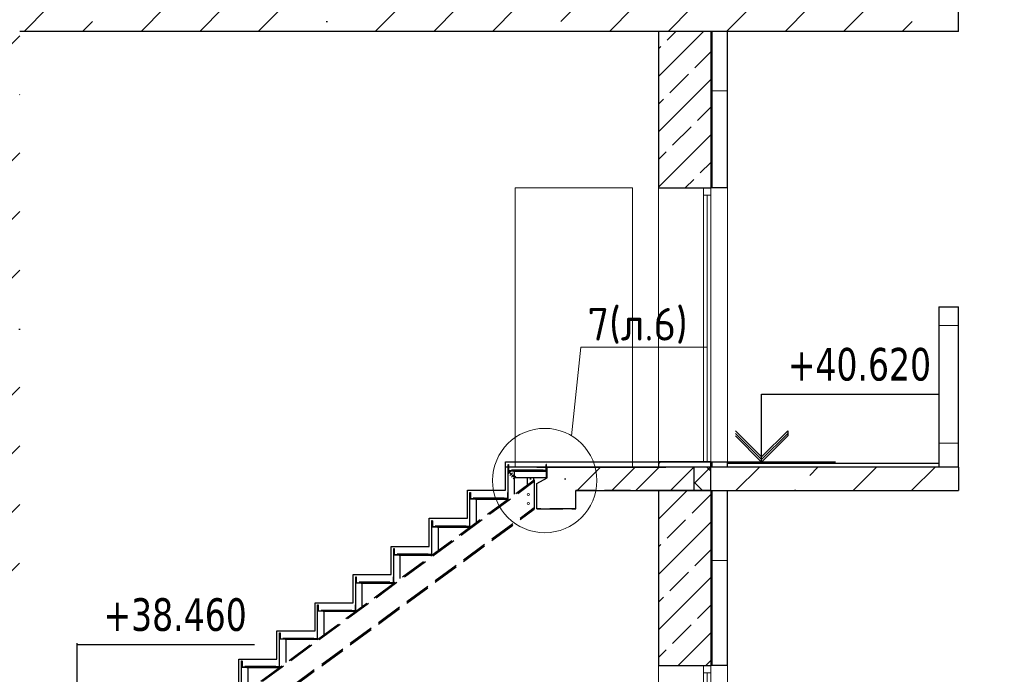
# Model space of a CAD drawing. Header units: millimetres. Extents: x 259029 to 2494469, y -731578 to -57567.
# Tile 48 of 207: x 370908 to 378460, y -630614 to -625596. Entities that reach past the tile are written whole.
import ezdxf
from ezdxf import colors
from ezdxf.entities.mleader import LeaderData, LeaderLine
from ezdxf.math import Vec2, Vec3

# ---------------------------------------------------------------- set-up
doc = ezdxf.new("R2010")
doc.units = ezdxf.units.MM
doc.linetypes.add('______2', pattern=[270, 200, -70])
for name, color, linetype, lineweight in [('1 Плита', 3, 'Continuous', 30), ('RAZMER', 100, 'Continuous', 15), ('Standard', 7, 'Continuous', 25), ('Общий01', 7, 'Continuous', 13), ('ПЛИТА', 152, 'Continuous', 35), ('РАЗРЕЗЫ', 10, 'Continuous', 60), ('Символы 0.20', 1, 'Continuous', 20), ('Стена', 7, 'Continuous', 50), ('Стена_ бетон несущ.', 253, 'Continuous', 70)]:
    doc.layers.add(name, color=color, linetype=linetype, lineweight=lineweight)
doc.styles.add('TAHOMA', font='tahoma.ttf')
doc.styles.add('ГОСТ', font='GOST_Common.ttf')
pattern_1 = [(45, (18092.96, -212518.06), (-449.0128, 449.0128), []), (45, (18542, -212518.06), (-449.0128, 449.0128), [793.75, -158.75, 0, -158.75])]
pattern_2 = [(0, (366591, -681491.55), (450, 450), [450, -450]), (90, (366591, -681491.55), (-450, 450), [450, -450])]
pattern_3 = [(45, (365691, -682391.55), (-212.132, 212.132), []), (45, (365584.94, -682285.5), (-212.132, 212.132), [200, -70])]
pattern_4 = [(45, (365691, -682391.55), (-212.132, 212.132), []), (45, (365584.94, -682285.5), (-212.132, 212.132), [200, -70])]

# ---------------------------------------------------------------- blocks, each defined once
blk = doc.blocks.new('_None')

msp = doc.modelspace()

# ---------------------------------------------------------------- hatches: boundary and pattern name
at = {"layer": 'Standard', "linetype": 'Continuous', "lineweight": 13}
h = msp.add_hatch(dxfattribs=at)
h.set_pattern_fill('____', scale=450, style=0, pattern_type=2)
h.set_pattern_definition(pattern_2)
h.paths.add_polyline_path([(376337.7, -626885.6), (376337.7, -625685.6), (376217.7, -625685.6), (376217.7, -626885.6)], flags=0)
h = msp.add_hatch(dxfattribs=at)
h.set_pattern_fill('____', scale=450, style=0, pattern_type=2)
h.set_pattern_definition(pattern_2)
h.paths.add_polyline_path([(377957.7, -629025.6), (378107.7, -629025.6), (378107.7, -627795.6), (377957.7, -627795.6)], flags=0)
h = msp.add_hatch(dxfattribs=at)
h.set_pattern_fill('____', scale=450, style=0, pattern_type=2)
h.set_pattern_definition(pattern_2)
h.paths.add_polyline_path([(376337.7, -630545.6), (376337.7, -629205.6), (376217.7, -629205.6), (376217.7, -630545.6)], flags=0)
at = {"layer": 'Стена_ бетон несущ.', "linetype": 'Continuous', "lineweight": 25}
h = msp.add_hatch(dxfattribs=at)
h.set_pattern_fill('ANSI35', scale=100, style=0)
h.set_pattern_definition(pattern_1)
h.paths.add_polyline_path([(370907.7, -630105.6), (370907.7, -625685.6), (378107.7, -625685.6), (378107.7, -625505.6), (369907.7, -625505.6), (369907.7, -625685.6), (370727.7, -625685.6), (370727.7, -630105.6)])
at = {"layer": 'Стена_ бетон несущ.', "linetype": 'Continuous', "lineweight": 13}
h = msp.add_hatch(dxfattribs=at)
h.set_pattern_fill('__________7', color=9, scale=100, style=0, pattern_type=2)
h.set_pattern_definition(pattern_3)
h.paths.add_polyline_path([(376207.7, -626885.6), (376207.7, -625685.6), (375807.7, -625685.6), (375807.7, -626885.6)], flags=0)
h = msp.add_hatch(dxfattribs=at)
h.set_pattern_fill('__________7', color=9, scale=100, style=0, pattern_type=2)
h.set_pattern_definition(pattern_3)
h.paths.add_polyline_path([(375807.7, -629025.6), (376207.7, -629025.6), (376207.7, -628985.6), (375807.7, -628985.6)], flags=0)
h = msp.add_hatch(dxfattribs=at)
h.set_pattern_fill('__________7', color=9, scale=100, style=0, pattern_type=2)
h.set_pattern_definition(pattern_4)
h.paths.add_polyline_path([(375807.7, -629025.6), (376207.7, -629025.6), (376207.7, -628985.6), (375807.7, -628985.6)], flags=0)
at = {"layer": 'Стена_ бетон несущ.', "linetype": 'Continuous', "lineweight": 25}
h = msp.add_hatch(dxfattribs=at)
h.set_pattern_fill('ANSI35', scale=100, style=0)
h.set_pattern_definition([(45, (-451920.53, -296060.7), (-449.0128, 449.0128), []), (45, (-451471.5, -296060.7), (-449.0128, 449.0128), [793.75, -158.75, 0, -158.75])])
h.paths.add_polyline_path([(374707.7, -629205.6), (376077.8, -629205.6), (376077.8, -629025.6), (374707.7, -629025.6)])
h = msp.add_hatch(dxfattribs=at)
h.set_pattern_fill('ANSI35', scale=100, style=0)
h.set_pattern_definition([(45, (-451920.53, -296060.7), (-449.0128, 449.0128), []), (45, (-451471.5, -296060.7), (-449.0128, 449.0128), [793.75, -158.75, 0, -158.75])])
h.paths.add_polyline_path([(374707.7, -629205.6), (376077.8, -629205.6), (376077.8, -629025.6), (374707.7, -629025.6)])
h = msp.add_hatch(dxfattribs=at)
h.set_pattern_fill('ANSI35', scale=100, style=0)
h.set_pattern_definition([(45, (-451654.94, -296060.7), (-449.0128, 449.0128), []), (45, (-451205.9, -296060.7), (-449.0128, 449.0128), [793.75, -158.75, 0, -158.75])])
h.paths.add_polyline_path([(374973.3, -629205.6), (376343.4, -629205.6), (376343.4, -629025.6), (374973.3, -629025.6)])
at = {"layer": 'Стена_ бетон несущ.', "linetype": 'Continuous', "lineweight": 13}
h = msp.add_hatch(dxfattribs=at)
h.set_pattern_fill('__________6', scale=100, style=0, pattern_type=2)
h.set_pattern_definition([(45, (365691.01, -682391.55), (-106.066, 106.066), []), (135, (365691.01, -682391.55), (-106.066, -106.066), [])])
h.paths.add_polyline_path([(376077.8, -629205.6), (376207.7, -629205.6), (376207.7, -629025.6), (376077.8, -629025.6)], flags=0)
h = msp.add_hatch(dxfattribs=at)
h.set_pattern_fill('__________6', scale=100, style=0, pattern_type=2)
h.set_pattern_definition([(45, (365691.01, -682391.55), (-106.066, 106.066), []), (135, (365691.01, -682391.55), (-106.066, -106.066), [])])
h.paths.add_polyline_path([(376077.8, -629205.6), (376207.7, -629205.6), (376207.7, -629025.6), (376077.8, -629025.6)], flags=0)
at = {"layer": 'Стена_ бетон несущ.', "linetype": 'Continuous', "lineweight": 25}
h = msp.add_hatch(dxfattribs=at)
h.set_pattern_fill('ANSI35', scale=100, style=0)
h.set_pattern_definition(pattern_1)
h.paths.add_polyline_path([(376207.7, -629025.6), (376207.7, -629205.6), (378107.7, -629205.6), (378107.7, -629025.6)])
at = {"layer": 'Стена_ бетон несущ.', "linetype": 'Continuous', "lineweight": 13}
h = msp.add_hatch(dxfattribs=at)
h.set_pattern_fill('__________7', color=9, scale=100, style=0, pattern_type=2)
h.set_pattern_definition(pattern_3)
h.paths.add_polyline_path([(376207.7, -630545.6), (376207.7, -629205.6), (375807.7, -629205.6), (375807.7, -630545.6)], flags=0)
h = msp.add_hatch(dxfattribs=at)
h.set_pattern_fill('__________7', color=9, scale=100, style=0, pattern_type=2)
h.set_pattern_definition(pattern_4)
h.paths.add_polyline_path([(376207.7, -630545.6), (376207.7, -629205.6), (375807.7, -629205.6), (375807.7, -630545.6)], flags=0)

# ---------------------------------------------------------------- linework, layer by layer
at = {"color": 0}
msp.add_line((376207.7, -628985.6), (377165.9, -628985.6), dxfattribs=at)
at = {"color": 3, "linetype": 'Continuous'}
for p, q in [((374655.5, -629077.6), (374675.8, -629057.3)), ((374668, -629090.1), (374688.3, -629069.8)), ((374680.5, -629102.6), (374700.8, -629082.3)), ((374693, -629115.1), (374713.3, -629094.8))]:
    msp.add_line(p, q, dxfattribs=at)
at = {"color": 3, "linetype": 'Continuous', "lineweight": 30}
for points in [[(374923, -629048.6), (374678.9, -629048.6), (374678.9, -629051.6), (374923, -629051.6), (374923, -629048.6)], [(374623.8, -629263.6), (374386.9, -629263.6), (374386.9, -629266.6), (374623.8, -629266.6), (374623.8, -629263.6)], [(374331.8, -629478.6), (374094.9, -629478.6), (374094.9, -629481.6), (374331.8, -629481.6), (374331.8, -629478.6)], [(374039.8, -629693.6), (373802.9, -629693.6), (373802.9, -629696.6), (374039.8, -629696.6), (374039.8, -629693.6)], [(373747.8, -629908.6), (373510.9, -629908.6), (373510.9, -629911.6), (373747.8, -629911.6), (373747.8, -629908.6)], [(373455.8, -630123.6), (373218.9, -630123.6), (373218.9, -630126.6), (373455.8, -630126.6), (373455.8, -630123.6)], [(373163.8, -630338.6), (372926.9, -630338.6), (372926.9, -630341.6), (373163.8, -630341.6), (373163.8, -630338.6)], [(372871.8, -630553.6), (372634.9, -630553.6), (372634.9, -630556.6), (372871.8, -630556.6), (372871.8, -630553.6)]]:
    msp.add_lwpolyline(points, dxfattribs=at)
at = {"layer": '1 Плита', "color": 2, "linetype": 'Continuous', "lineweight": 30}
for points in [[(374664.1, -629051.6), (374700.8, -629051.6, -0.414214), (374703.1, -629053.9), (374703.1, -629055.6), (374653.1, -629055.6), (374653.1, -629005.6), (374654.8, -629005.6, -0.414214), (374657.1, -629007.9), (374657.1, -629044.6, 0.414214)], [(374664.1, -629051.6), (374700.8, -629051.6, -0.414214), (374703.1, -629053.9), (374703.1, -629055.6), (374653.1, -629055.6), (374653.1, -629005.6), (374654.8, -629005.6, -0.414214), (374657.1, -629007.9), (374657.1, -629044.6, 0.414214)], [(374664.1, -629051.6), (374700.8, -629051.6, -0.414214), (374703.1, -629053.9), (374703.1, -629055.6), (374653.1, -629055.6), (374653.1, -629005.6), (374654.8, -629005.6, -0.414214), (374657.1, -629007.9), (374657.1, -629044.6, 0.414214)], [(374664.1, -629051.6), (374700.8, -629051.6, -0.414214), (374703.1, -629053.9), (374703.1, -629055.6), (374653.1, -629055.6), (374653.1, -629005.6), (374654.8, -629005.6, -0.414214), (374657.1, -629007.9), (374657.1, -629044.6, 0.414214)], [(374664.1, -629051.6), (374700.8, -629051.6, -0.414214), (374703.1, -629053.9), (374703.1, -629055.6), (374653.1, -629055.6), (374653.1, -629005.6), (374654.8, -629005.6, -0.414214), (374657.1, -629007.9), (374657.1, -629044.6, 0.414214)], [(374664.1, -629051.6), (374700.8, -629051.6, -0.414214), (374703.1, -629053.9), (374703.1, -629055.6), (374653.1, -629055.6), (374653.1, -629005.6), (374654.8, -629005.6, -0.414214), (374657.1, -629007.9), (374657.1, -629044.6, 0.414214)], [(374937.4, -629051.6), (374900.7, -629051.6, 0.414214), (374898.4, -629053.9), (374898.4, -629055.6), (374948.4, -629055.6), (374948.4, -629005.6), (374946.7, -629005.6, 0.414214), (374944.4, -629007.9), (374944.4, -629044.6, -0.414214)], [(374372.1, -629266.6), (374408.8, -629266.6, -0.414214), (374411.1, -629268.9), (374411.1, -629270.6), (374361.1, -629270.6), (374361.1, -629220.6), (374362.8, -629220.6, -0.414214), (374365.1, -629222.9), (374365.1, -629259.6, 0.414214)], [(374372.1, -629266.6), (374408.8, -629266.6, -0.414214), (374411.1, -629268.9), (374411.1, -629270.6), (374361.1, -629270.6), (374361.1, -629220.6), (374362.8, -629220.6, -0.414214), (374365.1, -629222.9), (374365.1, -629259.6, 0.414214)], [(374642.1, -629266.6), (374605.4, -629266.6, 0.414214), (374603.1, -629268.9), (374603.1, -629270.6), (374653.1, -629270.6), (374653.1, -629220.6), (374651.4, -629220.6, 0.414214), (374649.1, -629222.9), (374649.1, -629259.6, -0.414214)], [(374080.1, -629481.6), (374116.8, -629481.6, -0.414214), (374119.1, -629483.9), (374119.1, -629485.6), (374069.1, -629485.6), (374069.1, -629435.6), (374070.8, -629435.6, -0.414214), (374073.1, -629437.9), (374073.1, -629474.6, 0.414214)], [(374080.1, -629481.6), (374116.8, -629481.6, -0.414214), (374119.1, -629483.9), (374119.1, -629485.6), (374069.1, -629485.6), (374069.1, -629435.6), (374070.8, -629435.6, -0.414214), (374073.1, -629437.9), (374073.1, -629474.6, 0.414214)], [(374350.1, -629481.6), (374313.4, -629481.6, 0.414214), (374311.1, -629483.9), (374311.1, -629485.6), (374361.1, -629485.6), (374361.1, -629435.6), (374359.4, -629435.6, 0.414214), (374357.1, -629437.9), (374357.1, -629474.6, -0.414214)], [(373788.1, -629696.6), (373824.8, -629696.6, -0.414214), (373827.1, -629698.9), (373827.1, -629700.6), (373777.1, -629700.6), (373777.1, -629650.6), (373778.8, -629650.6, -0.414214), (373781.1, -629652.9), (373781.1, -629689.6, 0.414214)], [(373788.1, -629696.6), (373824.8, -629696.6, -0.414214), (373827.1, -629698.9), (373827.1, -629700.6), (373777.1, -629700.6), (373777.1, -629650.6), (373778.8, -629650.6, -0.414214), (373781.1, -629652.9), (373781.1, -629689.6, 0.414214)], [(374058.1, -629696.6), (374021.4, -629696.6, 0.414214), (374019.1, -629698.9), (374019.1, -629700.6), (374069.1, -629700.6), (374069.1, -629650.6), (374067.4, -629650.6, 0.414214), (374065.1, -629652.9), (374065.1, -629689.6, -0.414214)], [(373496.1, -629911.6), (373532.8, -629911.6, -0.414214), (373535.1, -629913.9), (373535.1, -629915.6), (373485.1, -629915.6), (373485.1, -629865.6), (373486.8, -629865.6, -0.414214), (373489.1, -629867.9), (373489.1, -629904.6, 0.414214)], [(373496.1, -629911.6), (373532.8, -629911.6, -0.414214), (373535.1, -629913.9), (373535.1, -629915.6), (373485.1, -629915.6), (373485.1, -629865.6), (373486.8, -629865.6, -0.414214), (373489.1, -629867.9), (373489.1, -629904.6, 0.414214)], [(373766.1, -629911.6), (373729.4, -629911.6, 0.414214), (373727.1, -629913.9), (373727.1, -629915.6), (373777.1, -629915.6), (373777.1, -629865.6), (373775.4, -629865.6, 0.414214), (373773.1, -629867.9), (373773.1, -629904.6, -0.414214)], [(373204.1, -630126.6), (373240.8, -630126.6, -0.414214), (373243.1, -630128.9), (373243.1, -630130.6), (373193.1, -630130.6), (373193.1, -630080.6), (373194.8, -630080.6, -0.414214), (373197.1, -630082.9), (373197.1, -630119.6, 0.414214)], [(373204.1, -630126.6), (373240.8, -630126.6, -0.414214), (373243.1, -630128.9), (373243.1, -630130.6), (373193.1, -630130.6), (373193.1, -630080.6), (373194.8, -630080.6, -0.414214), (373197.1, -630082.9), (373197.1, -630119.6, 0.414214)], [(373474.1, -630126.6), (373437.4, -630126.6, 0.414214), (373435.1, -630128.9), (373435.1, -630130.6), (373485.1, -630130.6), (373485.1, -630080.6), (373483.4, -630080.6, 0.414214), (373481.1, -630082.9), (373481.1, -630119.6, -0.414214)], [(372912.1, -630341.6), (372948.8, -630341.6, -0.414214), (372951.1, -630343.9), (372951.1, -630345.6), (372901.1, -630345.6), (372901.1, -630295.6), (372902.8, -630295.6, -0.414214), (372905.1, -630297.9), (372905.1, -630334.6, 0.414214)], [(372912.1, -630341.6), (372948.8, -630341.6, -0.414214), (372951.1, -630343.9), (372951.1, -630345.6), (372901.1, -630345.6), (372901.1, -630295.6), (372902.8, -630295.6, -0.414214), (372905.1, -630297.9), (372905.1, -630334.6, 0.414214)], [(373182.1, -630341.6), (373145.4, -630341.6, 0.414214), (373143.1, -630343.9), (373143.1, -630345.6), (373193.1, -630345.6), (373193.1, -630295.6), (373191.4, -630295.6, 0.414214), (373189.1, -630297.9), (373189.1, -630334.6, -0.414214)], [(372620.1, -630556.6), (372656.8, -630556.6, -0.414214), (372659.1, -630558.9), (372659.1, -630560.6), (372609.1, -630560.6), (372609.1, -630510.6), (372610.8, -630510.6, -0.414214), (372613.1, -630512.9), (372613.1, -630549.6, 0.414214)], [(372620.1, -630556.6), (372656.8, -630556.6, -0.414214), (372659.1, -630558.9), (372659.1, -630560.6), (372609.1, -630560.6), (372609.1, -630510.6), (372610.8, -630510.6, -0.414214), (372613.1, -630512.9), (372613.1, -630549.6, 0.414214)], [(372890.1, -630556.6), (372853.4, -630556.6, 0.414214), (372851.1, -630558.9), (372851.1, -630560.6), (372901.1, -630560.6), (372901.1, -630510.6), (372899.4, -630510.6, 0.414214), (372897.1, -630512.9), (372897.1, -630549.6, -0.414214)]]:
    msp.add_lwpolyline(points, format="xyb", close=True, dxfattribs=at)
at = {"layer": 'RAZMER'}
for centre in [(374808.8, -629234.9, 0), (374808.8, -629234.9, 0), (374808.8, -629304.9, 0), (374808.8, -629304.9, 0)]:
    msp.add_circle(centre, 8, dxfattribs=at)
at = {"layer": 'Standard', "color": 7, "linetype": 'Continuous', "lineweight": 13}
for p, q in [((376151.7, -626885.6), (376151.7, -626941.6)), ((376207.7, -626941.6), (376207.7, -626885.6)), ((376151.7, -626941.6), (376207.7, -626941.6)), ((376151.7, -626941.6), (376151.7, -628985.6)), ((376179.7, -628984.6), (376179.7, -626941.6)), ((376207.7, -628985.6), (376207.7, -626941.6)), ((376151.7, -630545.6), (376151.7, -630601.6)), ((376151.7, -630545.6), (376151.7, -630601.6)), ((376151.7, -630545.6), (376151.7, -630601.6)), ((376151.7, -630545.6), (376151.7, -630601.6)), ((376207.7, -630601.6), (376207.7, -630545.6)), ((376207.7, -630601.6), (376207.7, -630545.6)), ((376207.7, -630601.6), (376207.7, -630545.6)), ((376207.7, -630601.6), (376207.7, -630545.6)), ((376151.7, -630601.6), (376151.7, -633305.6)), ((376151.7, -630601.6), (376207.7, -630601.6)), ((376151.7, -630601.6), (376207.7, -630601.6)), ((376151.7, -630601.6), (376207.7, -630601.6)), ((376151.7, -630601.6), (376207.7, -630601.6)), ((376179.7, -633304.6), (376179.7, -630601.6)), ((376207.7, -633305.6), (376207.7, -630601.6))]:
    msp.add_line(p, q, dxfattribs=at)
at = {"layer": 'Standard', "color": 7, "linetype": 'Continuous', "lineweight": 25}
for p, q in [((376598.3, -628986.6), (376598.3, -628466.6)), ((376598.3, -628466.6), (377958.3, -628466.6)), ((376398.3, -628746.6), (376598.3, -628946.6)), ((376598.3, -628966.6), (376398.3, -628766.6)), ((376598.3, -628946.6), (376798.3, -628746.6)), ((376798.3, -628766.6), (376598.3, -628966.6)), ((376798.3, -628746.6), (376798.3, -628766.6)), ((376798.3, -628766.6), (376798.3, -628786.6)), ((376598.3, -628986.6), (376398.3, -628786.6)), ((376798.3, -628786.6), (376598.3, -628986.6)), ((376207.7, -629205.6), (376207.7, -629025.6)), ((376207.7, -629205.6), (376207.7, -629025.6)), ((371349.6, -631144.6), (371349.6, -630374.6)), ((371349.6, -630385.6), (372709.6, -630385.6))]:
    msp.add_line(p, q, dxfattribs=at)
at = {"layer": 'Standard', "color": 7, "linetype": '______2', "lineweight": 30}
for p, q in [((374954.1, -629107.4), (374954.1, -629025.6)), ((374873.8, -629151.6), (374954.1, -629107.4)), ((374873.8, -629345.6), (374873.8, -629151.6)), ((375173.8, -629345.6), (375173.8, -629205.6)), ((375863.8, -629205.6), (375173.8, -629205.6)), ((375173.8, -629345.6), (375173.8, -629205.6)), ((375863.8, -629205.6), (375173.8, -629205.6)), ((375173.8, -629345.6), (375173.8, -629205.6)), ((375863.8, -629205.6), (375173.8, -629205.6)), ((374873.8, -629345.6), (374873.8, -629250.6)), ((375173.8, -629345.6), (374873.8, -629345.6)), ((375173.8, -629345.6), (374873.8, -629345.6)), ((374873.8, -629345.6), (375173.8, -629345.6)), ((375173.8, -629345.6), (374873.8, -629345.6)), ((375173.8, -629345.6), (374873.8, -629345.6)), ((375173.8, -629345.6), (374873.8, -629345.6)), ((374873.8, -629345.6), (375173.8, -629345.6)), ((375173.8, -629345.6), (374873.8, -629345.6)), ((375173.8, -629345.6), (374873.8, -629345.6)), ((375173.8, -629345.6), (374873.8, -629345.6)), ((374873.8, -629345.6), (375173.8, -629345.6)), ((375173.8, -629345.6), (374873.8, -629345.6))]:
    msp.add_line(p, q, dxfattribs=at)
at = {"layer": 'Standard', "color": 253, "linetype": '______2', "lineweight": 30, "true_color": 0xababab}
for p, q in [((372103.9, -631147.6), (374853.8, -629122.9)), ((372118.6, -631147.6), (374853.8, -629133.7)), ((372136.8, -631336.7), (374853.8, -629336.2)), ((372136.8, -631349.2), (374853.8, -629348.6))]:
    msp.add_line(p, q, dxfattribs=at)
at = {"layer": 'Общий01', "color": 7, "linetype": 'Continuous', "lineweight": 25}
for p, q in [((376337.7, -628995.6), (377957.7, -628995.6)), ((376337.7, -628995.6), (377957.7, -628995.6)), ((375173.8, -629205.6), (378107.7, -629205.6))]:
    msp.add_line(p, q, dxfattribs=at)
at = {"layer": 'ПЛИТА', "color": 0, "lineweight": 30}
for p in [(374873.8, -629025.6), (374953.1, -629025.6), (374954.1, -629025.6)]:
    msp.add_line(p, (375863.8, -629025.6), dxfattribs=at)
at = {"layer": 'РАЗРЕЗЫ', "color": 3, "lineweight": 30}
for p, q in [((374653.1, -629270.6), (374653.1, -629015.6)), ((374653.1, -629270.6), (374653.1, -629015.6)), ((374653.1, -629270.6), (374653.1, -629015.6)), ((374695.1, -629055.6), (374858, -629055.6)), ((374695.1, -629055.6), (374923.4, -629055.6)), ((374695.1, -629055.6), (374945.1, -629055.6)), ((374703.1, -629233.8), (374703.1, -629055.6)), ((374948.4, -629105.6), (374948.4, -629055.6)), ((374703.1, -629233.8), (374703.1, -629105.6)), ((374703.1, -629233.8), (374703.1, -629105.6)), ((374703.1, -629105.6), (374948.4, -629105.6)), ((374801.8, -629161.2), (374801.8, -629105.6)), ((374851.8, -629124.4), (374851.8, -629105.6)), ((374361.1, -629485.6), (374361.1, -629230.6)), ((374403.1, -629270.6), (374653.1, -629270.6)), ((374411.1, -629448.8), (374411.1, -629270.6)), ((374069.1, -629700.6), (374069.1, -629445.6)), ((374111.1, -629485.6), (374361.1, -629485.6)), ((374119.1, -629663.8), (374119.1, -629485.6)), ((373777.1, -629915.6), (373777.1, -629660.6)), ((373819.1, -629700.6), (374069.1, -629700.6)), ((373827.1, -629878.8), (373827.1, -629700.6)), ((373485.1, -630130.6), (373485.1, -629875.6)), ((373527.1, -629915.6), (373777.1, -629915.6)), ((373535.1, -630093.8), (373535.1, -629915.6)), ((373193.1, -630345.6), (373193.1, -630090.6)), ((373235.1, -630130.6), (373485.1, -630130.6)), ((373243.1, -630308.8), (373243.1, -630130.6)), ((372901.1, -630560.6), (372901.1, -630305.6)), ((372943.1, -630345.6), (373193.1, -630345.6)), ((372951.1, -630523.8), (372951.1, -630345.6)), ((372609.1, -630775.6), (372609.1, -630520.6)), ((372651.1, -630560.6), (372901.1, -630560.6)), ((372659.1, -630738.8), (372659.1, -630560.6))]:
    msp.add_line(p, q, dxfattribs=at)
at = {"layer": 'РАЗРЕЗЫ', "color": 2, "lineweight": -2}
for p, q in [((374653.1, -629055.6), (374703.1, -629105.6)), ((378107.7, -629025.6), (374953.1, -629025.6)), ((378107.7, -629025.6), (374953.1, -629025.6))]:
    msp.add_line(p, q, dxfattribs=at)
at = {"layer": 'РАЗРЕЗЫ', "color": 2, "lineweight": 30}
msp.add_line((374853.8, -629122.9), (374853.8, -629348.6), dxfattribs=at)
at = {"layer": 'РАЗРЕЗЫ', "color": 1, "lineweight": 30}
msp.add_lwpolyline([(372005.6, -631145.6), (372005.6, -630929.6), (372297.4, -630929.6), (372297.4, -630713.6), (372589.1, -630713.6), (372589.1, -630497.6), (372881.1, -630497.6), (372881.1, -630281.6), (373173.1, -630281.6), (373173.1, -630065.6), (373465.1, -630065.6), (373465.1, -629849.6), (373757.1, -629849.6), (373757.1, -629633.6), (374049.1, -629633.6), (374049.1, -629417.6), (374341.1, -629417.6), (374341.1, -629201.6), (374633.1, -629201.6), (374633.1, -628985.6), (374633.1, -628985.6)], dxfattribs=at)
at = {"layer": 'РАЗРЕЗЫ', "color": 2, "lineweight": -2}
msp.add_lwpolyline([(374633.1, -628985.6), (376207.7, -628985.6), (376207.7, -629025.6), (374633.1, -629025.6)], close=True, dxfattribs=at)
msp.add_lwpolyline([(374633.1, -628985.6), (376207.7, -628985.6), (376207.7, -629025.6), (374633.1, -629025.6)], close=True, dxfattribs=at)
msp.add_lwpolyline([(374633.1, -628985.6), (376207.7, -628985.6), (376207.7, -629025.6), (374633.1, -629025.6)], close=True, dxfattribs=at)
at = {"layer": 'Символы 0.20'}
msp.add_circle((374934.9, -629128.3), 400, dxfattribs=at)
at = {"layer": 'Стена', "color": 7, "linetype": 'Continuous', "lineweight": 25}
for q in [(378107.7, -625505.6), (370907.7, -625685.6)]:
    msp.add_line((378107.7, -625685.6), q, dxfattribs=at)
at = {"layer": 'Стена', "color": 34, "linetype": 'Continuous', "lineweight": 25}
for p, q in [((376217.7, -626885.6), (376217.7, -625685.6)), ((376337.7, -626885.6), (376337.7, -625685.6)), ((376337.7, -626885.6), (376207.7, -626885.6)), ((377957.7, -627795.6), (378107.7, -627795.6)), ((377957.7, -627795.6), (377957.7, -629025.6)), ((378107.7, -629025.6), (378107.7, -627795.6)), ((376207.7, -628985.6), (376337.7, -628985.6)), ((376217.7, -629025.6), (376217.7, -628985.6)), ((376337.7, -629025.6), (376337.7, -628985.6)), ((376217.7, -630545.6), (376217.7, -629205.6)), ((376337.7, -630545.6), (376337.7, -629205.6)), ((376337.7, -630545.6), (376207.7, -630545.6)), ((376337.7, -630545.6), (376207.7, -630545.6))]:
    msp.add_line(p, q, dxfattribs=at)
at = {"layer": 'Стена', "color": 7, "linetype": 'Continuous', "lineweight": 13}
for p, q in [((375607.7, -626885.6), (374707.7, -626885.6)), ((374707.7, -626885.6), (374707.7, -629025.6)), ((375607.7, -629025.6), (375607.7, -626885.6))]:
    msp.add_line(p, q, dxfattribs=at)
at = {"layer": 'Стена', "color": 34, "linetype": 'Continuous', "lineweight": 13}
for p, q in [((376337.7, -628985.6), (376337.7, -626885.6)), ((376337.7, -633305.6), (376337.7, -630545.6))]:
    msp.add_line(p, q, dxfattribs=at)
at = {"layer": 'Стена_ бетон несущ.', "color": 9, "linetype": 'Continuous', "lineweight": 25}
for p, q in [((376207.7, -625685.6), (375807.7, -625685.6)), ((375807.7, -625685.6), (375807.7, -626885.6)), ((376207.7, -625685.6), (376207.7, -626885.6)), ((375807.7, -626885.6), (376207.7, -626885.6)), ((376207.7, -628985.6), (375807.7, -628985.6)), ((375807.7, -628985.6), (375807.7, -629025.6)), ((376207.7, -628985.6), (375807.7, -628985.6)), ((375807.7, -628985.6), (375807.7, -629025.6)), ((376207.7, -629025.6), (376207.7, -628985.6)), ((376207.7, -629025.6), (376207.7, -628985.6)), ((376207.7, -629205.6), (375807.7, -629205.6)), ((376207.7, -629205.6), (375807.7, -629205.6)), ((375807.7, -629205.6), (375807.7, -630545.6)), ((376207.7, -629205.6), (375807.7, -629205.6)), ((376207.7, -629205.6), (375807.7, -629205.6)), ((375807.7, -629205.6), (375807.7, -630545.6)), ((376207.7, -629205.6), (376207.7, -630545.6)), ((376207.7, -629205.6), (376207.7, -630545.6)), ((375807.7, -630545.6), (376207.7, -630545.6)), ((375807.7, -630545.6), (376207.7, -630545.6)), ((375807.7, -630545.6), (376207.7, -630545.6)), ((375807.7, -630545.6), (376207.7, -630545.6))]:
    msp.add_line(p, q, dxfattribs=at)
at = {"layer": 'Стена_ бетон несущ.', "color": 9, "linetype": 'Continuous', "lineweight": 13}
for p, q in [((375807.7, -626885.6), (375807.7, -628985.6)), ((375807.7, -630545.6), (375807.7, -633305.6))]:
    msp.add_line(p, q, dxfattribs=at)
at = {"layer": 'Стена_ бетон несущ.', "color": 7, "linetype": 'Continuous', "lineweight": 25}
for p, q in [((376077.8, -629025.6), (376077.8, -629205.6)), ((376077.8, -629025.6), (376077.8, -629205.6)), ((376077.8, -629025.6), (376077.8, -629205.6)), ((376207.7, -629205.6), (376207.7, -629025.6)), ((376207.7, -629205.6), (376207.7, -629025.6)), ((378107.7, -629025.6), (378107.7, -629205.6))]:
    msp.add_line(p, q, dxfattribs=at)

# ---------------------------------------------------------------- texts
at = {"layer": 'Standard', "color": 7, "linetype": 'Continuous', "lineweight": 25, "char_height": 250, "attachment_point": 7, "style": 'TAHOMA'}
for s, insert, width in [('{\\W0.86;+40.620}', (376798.3, -628366.6), 1028.162), ('{\\W0.86;+38.460}', (371549.6, -630285.6), 1183.813)]:
    msp.add_mtext(s, dxfattribs=dict(at, insert=insert, width=width))

# ---------------------------------------------------------------- leaders
at = {"layer": 'Символы 0.20'}
ml = msp.add_multileader_mtext('Standard', dxfattribs=at)
ml.set_content('7(л.6)', color=256, style='ГОСТ')
ml.set_leader_properties(color=256, linetype='ByLayer', lineweight=-1)
ml.set_arrow_properties(name='NONE')
ml.build(insert=Vec2(0, 0))
ml.multileader.update_dxf_attribs({"text_left_attachment_type": 6, "text_right_attachment_type": 6, "dogleg_length": 0.25, "arrow_head_size": 200, "scale": 100})
ctx = ml.context
ctx.base_point, ctx.scale, ctx.char_height, ctx.arrow_head_size, ctx.landing_gap_size, ctx.plane_origin = Vec3(356295.7, -628105.4), 100, 250, 200, 25, Vec3(357509.8, -630239.9)
ctx.left_attachment, ctx.right_attachment = 6, 6
notes = []
notes.append((ctx, [(0, (1, 1, 0), (356270.7, -628105.4), (1, 0), 25, [(0, [(356198.9, -628784.8)], 0, [])])]))
ctx.mtext.insert, ctx.mtext.width, ctx.mtext.flow_direction = Vec3(356320.7, -627805.4), 792.21, 5
ml = msp.add_multileader_mtext('Standard', dxfattribs=at)
ml.set_content('7(л.6)', color=256, style='ГОСТ')
ml.set_leader_properties(color=256, linetype='ByLayer', lineweight=-1)
ml.set_arrow_properties(name='NONE')
ml.build(insert=Vec2(0, 0))
ml.multileader.update_dxf_attribs({"text_left_attachment_type": 6, "text_right_attachment_type": 6, "dogleg_length": 0.25, "arrow_head_size": 200, "scale": 100})
ctx = ml.context
ctx.base_point, ctx.scale, ctx.char_height, ctx.arrow_head_size, ctx.landing_gap_size, ctx.plane_origin = Vec3(375236.7, -628105.4), 100, 250, 200, 25, Vec3(376450.8, -630239.9)
ctx.left_attachment, ctx.right_attachment = 6, 6
notes.append((ctx, [(0, (1, 1, 0), (375211.7, -628105.4), (1, 0), 25, [(0, [(375139.9, -628784.8)], 0, [])])]))
ctx.mtext.insert, ctx.mtext.width, ctx.mtext.flow_direction = Vec3(375261.7, -627805.4), 792.21, 5
ml = msp.add_multileader_mtext('Standard', dxfattribs=at)
ml.set_content('9(л.9)', color=256, style='ГОСТ')
ml.set_leader_properties(color=256, linetype='ByLayer', lineweight=-1)
ml.set_arrow_properties(name='NONE')
ml.build(insert=Vec2(0, 0))
ml.multileader.update_dxf_attribs({"text_left_attachment_type": 6, "text_right_attachment_type": 6, "dogleg_length": 0.25, "arrow_head_size": 200, "scale": 100})
ctx = ml.context
ctx.base_point, ctx.scale, ctx.char_height, ctx.arrow_head_size, ctx.landing_gap_size, ctx.plane_origin = Vec3(354761.6, -628949.1), 100, 250, 200, 25, Vec3(355975.7, -631083.6)
ctx.left_attachment, ctx.right_attachment = 6, 6
notes.append((ctx, [(0, (1, 1, 0), (354736.6, -628949.1), (1, 0), 25, [(0, [(354664.8, -629628.5)], 0, [])])]))
ctx.mtext.insert, ctx.mtext.width, ctx.mtext.flow_direction = Vec3(354786.6, -628649.1), 792.21, 5
for ctx, leaders in notes:
    for number, flags, end, landing, length, lines in leaders:
        leader = LeaderData()
        leader.index, (leader.has_last_leader_line, leader.has_dogleg_vector, leader.attachment_direction) = number, flags
        leader.last_leader_point, leader.dogleg_vector, leader.dogleg_length = Vec3(end), Vec3(landing), length
        for number, points, colour, breaks in lines:
            line = LeaderLine()
            line.index, line.vertices, line.color, line.breaks = number, Vec3.list(points), colors.encode_raw_color(colour), breaks
            leader.lines.append(line)
        ctx.leaders.append(leader)

doc.saveas('drawing.dxf')
